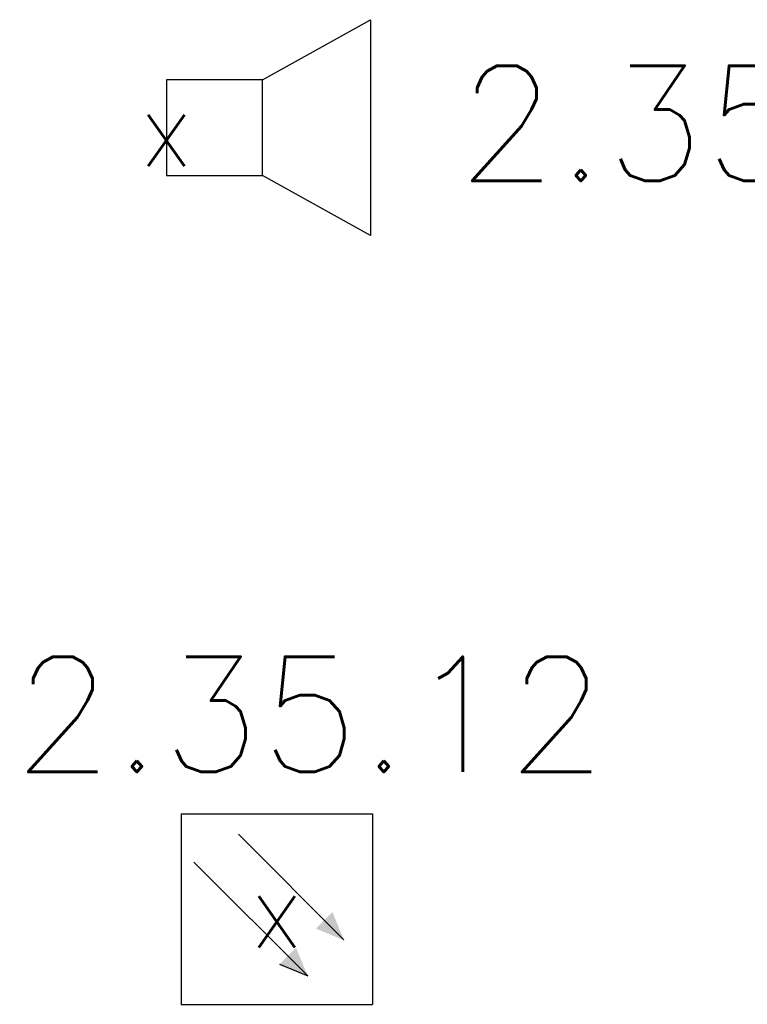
# Model space of a CAD drawing. Header units: millimetres. Extents: x -4577 to 1032787, y -66234 to 201209.
# Tile 48 of 256: x 18637 to 19395, y -32181 to -31155. Entities that reach past the tile are written whole.
import ezdxf
from ezdxf.enums import TextEntityAlignment as Align

# ---------------------------------------------------------------- set-up
doc = ezdxf.new("R2010")
doc.units = ezdxf.units.MM
doc.layers.add('510_5_2OG_ELT_1004$0$E__FM_BRANDM', color=1, linetype='Continuous')
doc.layers.add('510_5_2OG_ELT_1004$0$E__FM_SP_6W_R', color=83, linetype='Continuous')
doc.layers.add('510_5_2OG_ELT_1004$0$E__SYM3DPOS', color=2, linetype='Continuous', plot=False)
doc.styles.add('510_5_2OG_ELT_1004$0$Standard', font='simplex.shx')
doc.styles.add('510_5_2OG_ELT_1004$0$TXT', font='TXT.SHX', dxfattribs={"width": 0.7})

# ---------------------------------------------------------------- blocks, each defined once
blk = doc.blocks.new('510_5_2OG_ELT_1004$0$I021')
for p, q in [((0.1, 0.05), (0.2125, 0.1125)), ((0.2125, 0.1125), (0.2125, -0.1125)), ((0.1, 0.05), (0, 0.05)), ((0, 0.05), (0, -0.05)), ((0.1, -0.05), (0.1, 0.05)), ((0, -0.05), (0.1, -0.05)), ((0.2125, -0.1125), (0.1, -0.05))]:
    blk.add_line(p, q)
blk = doc.blocks.new('510_5_2OG_ELT_1004$0$rmelder')
at = {"linetype": 'Continuous'}
for p, q in [((-0.0996, 0.0993), (-0.0996, -0.0993)), ((-0.0996, 0.0993), (0.0996, 0.0993)), ((0.0996, 0.0993), (0.0996, -0.0993)), ((0.0027, -0.0576), (0.0322, -0.0697))]:
    blk.add_line(p, q, dxfattribs=at)
for p, q in [((-0.04, 0.0779), (0.0697, -0.0322)), ((-0.0863, 0.049), (0.0322, -0.0697)), ((-0.0996, -0.0993), (0.0996, -0.0993))]:
    blk.add_line(p, q)
for points in [[(0.0406, -0.0203), (0.0579, -0.003), (0.07, -0.0325), (0.0579, -0.003)], [(0.0027, -0.0576), (0.02, -0.0403), (0.0322, -0.0697), (0.02, -0.0403)]]:
    blk.add_solid(points)
at = {"layer": '510_5_2OG_ELT_1004$0$E__FM_BRANDM', "style": '510_5_2OG_ELT_1004$0$TXT', "flags": 1}
blk.add_attdef('EC_APPTAG', (0, 0), '', height=125, dxfattribs=at)
blk = doc.blocks.new('510_5_2OG_ELT_1004')
at = {"layer": '510_5_2OG_ELT_1004$0$E__FM_BRANDM', "lineweight": 25}
ref = blk.add_blockref('510_5_2OG_ELT_1004$0$rmelder', (18905, -32082.1), dxfattribs=dict(at, xscale=1000, yscale=1000, zscale=1000))
ref.add_attrib('EC_3DPOS', 'x', dxfattribs={"layer": '510_5_2OG_ELT_1004$0$E__SYM3DPOS', "height": 80, "style": '510_5_2OG_ELT_1004$0$TXT'}).set_placement((18905, -32082.1), align=Align.MIDDLE)
at = {"layer": '510_5_2OG_ELT_1004$0$E__FM_SP_6W_R', "linetype": 'Continuous', "lineweight": 25}
ref = blk.add_blockref('510_5_2OG_ELT_1004$0$I021', (18790, -31267.7), dxfattribs=dict(at, xscale=1000, yscale=1000, zscale=1000))
ref.add_attrib('EC_3DPOS', 'x', dxfattribs={"layer": '510_5_2OG_ELT_1004$0$E__SYM3DPOS', "linetype": 'Continuous', "lineweight": 0, "height": 80, "style": '510_5_2OG_ELT_1004$0$Standard'}).set_placement((18790, -31267.7), align=Align.MIDDLE)
at = {"layer": '510_5_2OG_ELT_1004$0$E__FM_BRANDM', "lineweight": 25, "insert": (18630.7, -31819.1), "char_height": 120, "width": 2427.901, "attachment_point": 1, "style": '510_5_2OG_ELT_1004$0$Standard'}
blk.add_mtext('2.35.12', dxfattribs=at)
at = {"layer": '510_5_2OG_ELT_1004$0$E__FM_SP_6W_R', "linetype": 'Continuous', "lineweight": 25, "insert": (19093.1, -31203.2), "char_height": 120, "width": 2427.901, "attachment_point": 1, "style": '510_5_2OG_ELT_1004$0$Standard'}
blk.add_mtext('2.35.36', dxfattribs=at)

msp = doc.modelspace()

# ---------------------------------------------------------------- block references
msp.add_blockref('510_5_2OG_ELT_1004', (0, -0.1))

doc.saveas('drawing.dxf')
